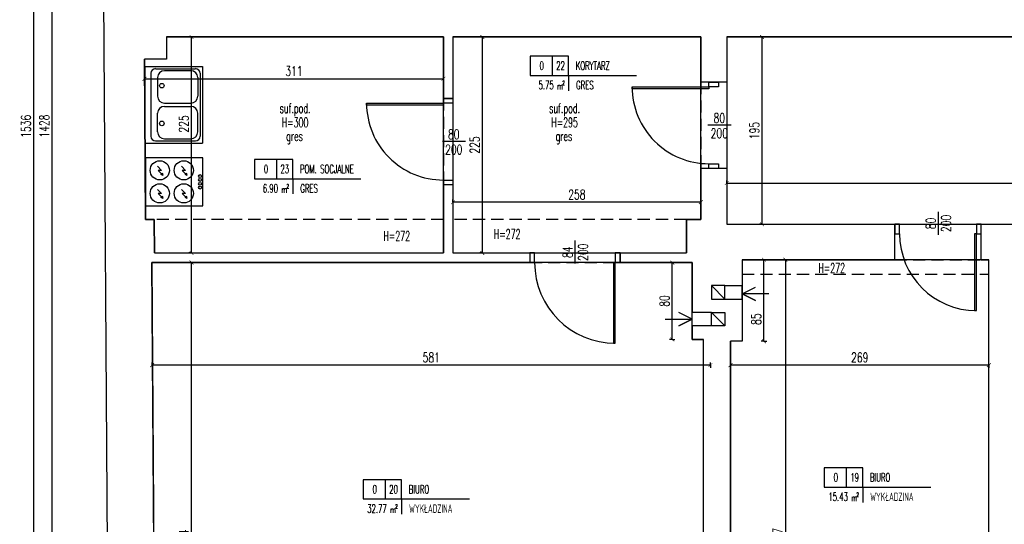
# Model space of a CAD drawing. Extents: x 36663 to 42423, y 7313 to 12123.
# Tile 2 of 54: x 36663 to 37688, y 7831 to 8357. Entities that reach past the tile are written whole.
import ezdxf
from ezdxf.enums import TextEntityAlignment as Align

# ---------------------------------------------------------------- set-up
doc = ezdxf.new("R2010")
doc.units = 0
doc.header["$MEASUREMENT"] = 0
doc.header["$PDMODE"] = 35
doc.header["$PDSIZE"] = 3
doc.linetypes.add('DASHED', pattern=[19.05, 12.7, -6.35])
for name, color, linetype in [('W_area_1', 5, 'Continuous'), ('W_drzwi', 1, 'Continuous'), ('W_niewidoczne', 24, 'DASHED'), ('W_opis_pomieszczen', 1, 'Continuous'), ('W_opisy', 2, 'Continuous'), ('W_podciagi', 252, 'DASHED'), ('W_posadzka', 4, 'Continuous'), ('W_przekrojowa', 6, 'Continuous'), ('W_sanit', 4, 'Continuous'), ('W_went-str', 21, 'Continuous'), ('W_widok', 21, 'Continuous'), ('W_wymiary', 1, 'Continuous')]:
    doc.layers.add(name, color=color, linetype=linetype)
doc.styles.add('c20', font='simplex.shx', dxfattribs={"width": 0.7})
doc.styles.add('Romans', font='simplex.shx', dxfattribs={"width": 0.6})
doc.dimstyles.new('c20_50', dxfattribs={"dimscale": 0.5, "dimtxt": 20, "dimasz": 8, "dimexe": 1.25, "dimexo": 0.625, "dimgap": 6, "dimtad": 1, "dimdec": 0, "dimrnd": 1, "dimtxsty": 'c20', "dimblk": 'ARCHTICK', "dimcen": 0, "dimse1": 1, "dimse2": 1, "dimclrd": 1, "dimclrt": 2, "dimadec": 0, "dimazin": 0, "dimtfac": 1, "dimtdec": 0, "dimtix": 1, "dimtmove": 1, "dimatfit": 3, "dimldrblk": 'ARCHTICK', "dimfxl": 1.25, "dimarcsym": 0})

# ---------------------------------------------------------------- blocks, each defined once
blk = doc.blocks.new('_ArchTick')
at = {"color": 2}
for q in [(0, 0.7), (0, -0.7)]:
    blk.add_line((0, 0), q, dxfattribs=at)
at = {"color": 0, "linetype": 'ByBlock', "const_width": 0.15}
blk.add_lwpolyline([(-0.5, -0.5), (0.5, 0.5)], dxfattribs=at)
blk = doc.blocks.new('*D223')
at = {"layer": 'Defpoints', "color": 0, "transparency": 16777216}
for p in [(36696.3, 8959.5), (36734.9, 8959.5), (36741.1, 7531.8)]:
    blk.add_point(p, dxfattribs=at)
at = {"layer": 'W_wymiary', "color": 1, "lineweight": -2, "transparency": 16777216}
blk.add_line((36696.3, 7531.8), (36696.3, 8959.5), dxfattribs=at)
at = {"layer": 'W_wymiary', "color": 1, "lineweight": -2, "transparency": 16777216, "xscale": 4, "yscale": 4, "zscale": 4}
for p, rotation in [((36696.3, 8959.5), 90), ((36696.3, 7531.8), 270)]:
    blk.add_blockref('_ArchTick', p, dxfattribs=dict(at, rotation=rotation))
at = {"layer": 'W_wymiary', "color": 2, "transparency": 16777216, "insert": (36688.3, 8245.7), "char_height": 10, "attachment_point": 5, "rotation": 90, "style": 'c20'}
blk.add_mtext('1428', dxfattribs=at)
blk = doc.blocks.new('*D226')
at = {"layer": 'Defpoints', "color": 0, "transparency": 16777216}
for p in [(36777.4, 9013.5), (36677.1, 7477.5), (36779.7, 7477.5)]:
    blk.add_point(p, dxfattribs=at)
at = {"layer": 'W_wymiary', "color": 1, "lineweight": -2, "transparency": 16777216}
blk.add_line((36677.1, 9013.5), (36677.1, 7477.5), dxfattribs=at)
at = {"layer": 'W_wymiary', "color": 1, "lineweight": -2, "transparency": 16777216, "xscale": 4, "yscale": 4, "zscale": 4}
for p, rotation in [((36677.1, 9013.5), 90), ((36677.1, 7477.5), 270)]:
    blk.add_blockref('_ArchTick', p, dxfattribs=dict(at, rotation=rotation))
at = {"layer": 'W_wymiary', "color": 2, "transparency": 16777216, "insert": (36669.1, 8245.5), "char_height": 10, "attachment_point": 5, "rotation": 90, "style": 'c20'}
blk.add_mtext('1536', dxfattribs=at)
blk = doc.blocks.new('*U153')
at = {"color": 1}
blk.add_line((109, 7), (109, -17), dxfattribs=at)
at = {"layer": 'W_drzwi', "color": 2}
for points in [[(64, -6), (69, -6), (69, -16), (64, -16)], [(149, -6), (154, -6), (154, -16), (149, -16)], [(69, -16), (71, -16), (71, -96), (69, -96)]]:
    blk.add_lwpolyline(points, close=True, dxfattribs=at)
at = {"layer": 'W_drzwi'}
blk.add_arc((69, -16), 80, 270, 0, dxfattribs=at)
at = {"color": 1, "style": 'c20', "width": 0.7}
for tag, p in [('SZER', (42.4, -5.2)), ('WYS', (58.4, -5.2))]:
    blk.add_attdef(tag, text='', height=10, rotation=90, dxfattribs=at).set_placement(p, align=Align.CENTER)
blk = doc.blocks.new('*U241')
at = {"color": 1}
blk.add_line((111, 7), (111, -17), dxfattribs=at)
at = {"layer": 'W_drzwi', "color": 2}
for points in [[(69, -6), (64, -6), (64, -16), (69, -16)], [(158, -6), (153, -6), (153, -16), (158, -16)], [(153, -16), (151, -16), (151, -100), (153, -100)]]:
    blk.add_lwpolyline(points, close=True, dxfattribs=at)
at = {"layer": 'W_drzwi'}
blk.add_arc((153, -16), 84, 180, 270, dxfattribs=at)
at = {"color": 1, "style": 'c20', "width": 0.7}
for tag, p in [('SZER', (42.4, -5.2)), ('WYS', (58.4, -5.2))]:
    blk.add_attdef(tag, text='', height=10, rotation=90, dxfattribs=at).set_placement(p, align=Align.CENTER)
blk = doc.blocks.new('*D242')
at = {"layer": 'Defpoints', "color": 0, "transparency": 16777216}
for p in [(37398.7, 8338.5), (37435.5, 8338.5), (37398.7, 8143.5)]:
    blk.add_point(p, dxfattribs=at)
at = {"layer": 'W_wymiary', "color": 1, "lineweight": -2, "transparency": 16777216}
blk.add_line((37435.5, 8143.5), (37435.5, 8338.5), dxfattribs=at)
at = {"layer": 'W_wymiary', "color": 1, "lineweight": -2, "transparency": 16777216, "xscale": 4, "yscale": 4, "zscale": 4}
for p, rotation in [((37435.5, 8338.5), 90), ((37435.5, 8143.5), 270)]:
    blk.add_blockref('_ArchTick', p, dxfattribs=dict(at, rotation=rotation))
at = {"layer": 'W_wymiary', "color": 2, "transparency": 16777216, "insert": (37427.5, 8241), "char_height": 10, "attachment_point": 5, "rotation": 90, "style": 'c20'}
blk.add_mtext('195', dxfattribs=at)
blk = doc.blocks.new('*D243')
at = {"layer": 'Defpoints', "color": 0, "transparency": 16777216}
for p in [(38520.1, 8186.3), (37398.7, 8143.5), (38520.1, 8143.5)]:
    blk.add_point(p, dxfattribs=at)
at = {"layer": 'W_wymiary', "color": 1, "lineweight": -2, "transparency": 16777216}
blk.add_line((37398.7, 8186.3), (38520.1, 8186.3), dxfattribs=at)
at = {"layer": 'W_wymiary', "color": 1, "lineweight": -2, "transparency": 16777216, "xscale": 4, "yscale": 4, "zscale": 4, "rotation": 180}
blk.add_blockref('_ArchTick', (37398.7, 8186.3), dxfattribs=at)
at = {"layer": 'W_wymiary', "color": 1, "lineweight": -2, "transparency": 16777216, "xscale": 4, "yscale": 4, "zscale": 4}
blk.add_blockref('_ArchTick', (38520.1, 8186.3), dxfattribs=at)
at = {"layer": 'W_wymiary', "color": 2, "transparency": 16777216, "insert": (37959.4, 8194.3), "char_height": 10, "attachment_point": 5, "style": 'c20'}
blk.add_mtext('1121', dxfattribs=at)
blk = doc.blocks.new('*D244')
at = {"layer": 'Defpoints', "color": 0, "transparency": 16777216}
for p in [(37113.7, 8166.4), (37113.7, 8148.5), (37371.7, 8148.5)]:
    blk.add_point(p, dxfattribs=at)
at = {"layer": 'W_wymiary', "color": 1, "lineweight": -2, "transparency": 16777216}
blk.add_line((37371.7, 8166.4), (37113.7, 8166.4), dxfattribs=at)
at = {"layer": 'W_wymiary', "color": 1, "lineweight": -2, "transparency": 16777216, "xscale": 4, "yscale": 4, "zscale": 4, "rotation": 180}
blk.add_blockref('_ArchTick', (37113.7, 8166.4), dxfattribs=at)
at = {"layer": 'W_wymiary', "color": 1, "lineweight": -2, "transparency": 16777216, "xscale": 4, "yscale": 4, "zscale": 4}
blk.add_blockref('_ArchTick', (37371.7, 8166.4), dxfattribs=at)
at = {"layer": 'W_wymiary', "color": 2, "transparency": 16777216, "insert": (37242.7, 8174.4), "char_height": 10, "attachment_point": 5, "style": 'c20'}
blk.add_mtext('258', dxfattribs=at)
blk = doc.blocks.new('*D245')
at = {"layer": 'Defpoints', "color": 0, "transparency": 16777216}
for p in [(37120.7, 8338.5), (37144.3, 8338.5), (37113.7, 8113.5)]:
    blk.add_point(p, dxfattribs=at)
at = {"layer": 'W_wymiary', "color": 1, "lineweight": -2, "transparency": 16777216}
blk.add_line((37144.3, 8113.5), (37144.3, 8338.5), dxfattribs=at)
at = {"layer": 'W_wymiary', "color": 1, "lineweight": -2, "transparency": 16777216, "xscale": 4, "yscale": 4, "zscale": 4}
for p, rotation in [((37144.3, 8338.5), 90), ((37144.3, 8113.5), 270)]:
    blk.add_blockref('_ArchTick', p, dxfattribs=dict(at, rotation=rotation))
at = {"layer": 'W_wymiary', "color": 2, "transparency": 16777216, "insert": (37136.3, 8226), "char_height": 10, "attachment_point": 5, "rotation": 90, "style": 'c20'}
blk.add_mtext('225', dxfattribs=at)
blk = doc.blocks.new('*D246')
at = {"layer": 'Defpoints', "color": 0, "transparency": 16777216}
for p in [(36840.9, 8338.5), (36841.5, 8338.5), (36840.9, 8113.5)]:
    blk.add_point(p, dxfattribs=at)
at = {"layer": 'W_wymiary', "color": 1, "lineweight": -2, "transparency": 16777216}
blk.add_line((36841.5, 8113.5), (36841.5, 8338.5), dxfattribs=at)
at = {"layer": 'W_wymiary', "color": 1, "lineweight": -2, "transparency": 16777216, "xscale": 4, "yscale": 4, "zscale": 4}
for p, rotation in [((36841.5, 8338.5), 90), ((36841.5, 8113.5), 270)]:
    blk.add_blockref('_ArchTick', p, dxfattribs=dict(at, rotation=rotation))
at = {"layer": 'W_wymiary', "color": 2, "transparency": 16777216, "insert": (36833.5, 8247.9), "char_height": 10, "attachment_point": 5, "rotation": 90, "style": 'c20'}
blk.add_mtext('225', dxfattribs=at)
blk = doc.blocks.new('*D247')
at = {"layer": 'Defpoints', "color": 0, "transparency": 16777216}
for p in [(36792.6, 8297), (37103.7, 8297), (37103.7, 8295)]:
    blk.add_point(p, dxfattribs=at)
at = {"layer": 'W_wymiary', "color": 1, "lineweight": -2, "transparency": 16777216}
blk.add_line((36792.6, 8295), (37103.7, 8295), dxfattribs=at)
at = {"layer": 'W_wymiary', "color": 1, "lineweight": -2, "transparency": 16777216, "xscale": 4, "yscale": 4, "zscale": 4, "rotation": 180}
blk.add_blockref('_ArchTick', (36792.6, 8295), dxfattribs=at)
at = {"layer": 'W_wymiary', "color": 1, "lineweight": -2, "transparency": 16777216, "xscale": 4, "yscale": 4, "zscale": 4}
blk.add_blockref('_ArchTick', (37103.7, 8295), dxfattribs=at)
at = {"layer": 'W_wymiary', "color": 2, "transparency": 16777216, "insert": (36948.2, 8303), "char_height": 10, "attachment_point": 5, "style": 'c20'}
blk.add_mtext('311', dxfattribs=at)
blk = doc.blocks.new('*D248')
at = {"layer": 'Defpoints', "color": 0, "transparency": 16777216}
for p in [(36822.2, 8103.5), (36841.5, 8103.5), (36822.2, 7529.5)]:
    blk.add_point(p, dxfattribs=at)
at = {"layer": 'W_wymiary', "color": 1, "lineweight": -2, "transparency": 16777216}
blk.add_line((36841.5, 7529.5), (36841.5, 8103.5), dxfattribs=at)
at = {"layer": 'W_wymiary', "color": 1, "lineweight": -2, "transparency": 16777216, "xscale": 4, "yscale": 4, "zscale": 4}
for p, rotation in [((36841.5, 8103.5), 90), ((36841.5, 7529.5), 270)]:
    blk.add_blockref('_ArchTick', p, dxfattribs=dict(at, rotation=rotation))
at = {"layer": 'W_wymiary', "color": 2, "transparency": 16777216, "insert": (36833.5, 7816.5), "char_height": 10, "attachment_point": 5, "rotation": 90, "style": 'c20'}
blk.add_mtext('574', dxfattribs=at)
blk = doc.blocks.new('*D249')
at = {"layer": 'Defpoints', "color": 0, "transparency": 16777216}
for p in [(37342, 8103.5), (37362.7, 8103.5), (37362.7, 8023.5)]:
    blk.add_point(p, dxfattribs=at)
at = {"layer": 'W_wymiary', "color": 1, "lineweight": -2, "transparency": 16777216}
blk.add_line((37342, 8023.5), (37342, 8103.5), dxfattribs=at)
at = {"layer": 'W_wymiary', "color": 1, "lineweight": -2, "transparency": 16777216, "xscale": 4, "yscale": 4, "zscale": 4}
for p, rotation in [((37342, 8103.5), 90), ((37342, 8023.5), 270)]:
    blk.add_blockref('_ArchTick', p, dxfattribs=dict(at, rotation=rotation))
at = {"layer": 'W_wymiary', "color": 2, "transparency": 16777216, "insert": (37334, 8063.5), "char_height": 10, "attachment_point": 5, "rotation": 90, "style": 'c20'}
blk.add_mtext('80', dxfattribs=at)
blk = doc.blocks.new('*D250')
at = {"layer": 'Defpoints', "color": 0, "transparency": 16777216}
for p in [(37414.7, 8106.5), (37437.5, 8106.5), (37414.7, 8021.5)]:
    blk.add_point(p, dxfattribs=at)
at = {"layer": 'W_wymiary', "color": 1, "lineweight": -2, "transparency": 16777216}
blk.add_line((37437.5, 8021.5), (37437.5, 8106.5), dxfattribs=at)
at = {"layer": 'W_wymiary', "color": 1, "lineweight": -2, "transparency": 16777216, "xscale": 4, "yscale": 4, "zscale": 4}
for p, rotation in [((37437.5, 8106.5), 90), ((37437.5, 8021.5), 270)]:
    blk.add_blockref('_ArchTick', p, dxfattribs=dict(at, rotation=rotation))
at = {"layer": 'W_wymiary', "color": 2, "transparency": 16777216, "insert": (37429.5, 8044.6), "char_height": 10, "attachment_point": 5, "rotation": 90, "style": 'c20'}
blk.add_mtext('85', dxfattribs=at)
blk = doc.blocks.new('*D251')
at = {"layer": 'Defpoints', "color": 0, "transparency": 16777216}
for p in [(37470.6, 8106.5), (37459.8, 7529.5), (37470.6, 7529.5)]:
    blk.add_point(p, dxfattribs=at)
at = {"layer": 'W_wymiary', "color": 1, "lineweight": -2, "transparency": 16777216}
blk.add_line((37459.8, 8106.5), (37459.8, 7529.5), dxfattribs=at)
at = {"layer": 'W_wymiary', "color": 1, "lineweight": -2, "transparency": 16777216, "xscale": 4, "yscale": 4, "zscale": 4}
for p, rotation in [((37459.8, 8106.5), 90), ((37459.8, 7529.5), 270)]:
    blk.add_blockref('_ArchTick', p, dxfattribs=dict(at, rotation=rotation))
at = {"layer": 'W_wymiary', "color": 2, "transparency": 16777216, "insert": (37451.8, 7818), "char_height": 10, "attachment_point": 5, "rotation": 90, "style": 'c20'}
blk.add_mtext('577', dxfattribs=at)
blk = doc.blocks.new('*U254')
at = {"color": 1}
blk.add_line((109, 7), (109, -17), dxfattribs=at)
at = {"layer": 'W_drzwi', "color": 2}
for points in [[(69, -6), (64, -6), (64, -16), (69, -16)], [(154, -6), (149, -6), (149, -16), (154, -16)], [(149, -16), (147, -16), (147, -96), (149, -96)]]:
    blk.add_lwpolyline(points, close=True, dxfattribs=at)
at = {"layer": 'W_drzwi'}
blk.add_arc((149, -16), 80, 180, 270, dxfattribs=at)
at = {"color": 1, "style": 'c20', "width": 0.7}
for tag, p in [('SZER', (42.4, -5.2)), ('WYS', (58.4, -5.2))]:
    blk.add_attdef(tag, text='', height=10, rotation=90, dxfattribs=at).set_placement(p, align=Align.CENTER)
blk = doc.blocks.new('zlew_2kom')
at = {"layer": 'W_sanit'}
for p, q in [((-40, 0), (-40, -60)), ((40, 0), (-40, 0)), ((40, 0), (40, -60)), ((32.8, -6.4), (-32.8, -6.4)), ((-37.6, -11.2), (-37.6, -52.8)), ((-28.3, -13.4), (-8.9, -13.4)), ((28.3, -13.4), (8.9, -13.4)), ((37.6, -11.2), (37.6, -52.8)), ((-35.6, -20.6), (-35.6, -48)), ((-1.7, -20.6), (-1.7, -48)), ((1.7, -20.6), (1.7, -48)), ((35.6, -20.6), (35.6, -48)), ((40, -60), (-40, -60)), ((32.8, -57.6), (-32.8, -57.6)), ((-28.3, -55.3), (-8.9, -55.3)), ((28.3, -55.3), (8.9, -55.3))]:
    blk.add_line(p, q, dxfattribs=at)
for centre in [(-19.4, -17.8), (19.9, -17.8)]:
    blk.add_circle(centre, 2.4, dxfattribs=at)
for centre, radius, start, end in [((-32.8, -11.2), 4.81, 90, 180), ((32.8, -11.2), 4.81, 0, 90), ((-28.3, -20.6), 7.21, 90, 180), ((-8.9, -20.6), 7.21, 0, 90), ((8.9, -20.6), 7.21, 90, 180), ((28.3, -20.6), 7.21, 0, 90), ((-28.3, -48), 7.21, 180, 270), ((-8.9, -48), 7.21, 270, 0), ((8.9, -48), 7.21, 180, 270), ((28.3, -48), 7.21, 270, 0), ((-32.8, -52.8), 4.81, 180, 270), ((32.8, -52.8), 4.81, 270, 0)]:
    blk.add_arc(centre, radius, start, end, dxfattribs=at)
blk = doc.blocks.new('k-ele')
at = {"layer": 'W_sanit'}
for p, q in [((21.5, -12.9), (16.4, -7.8)), ((16.4, -7.8), (17.2, -10.1)), ((16.4, -7.8), (18.7, -8.7)), ((46.5, -12.9), (41.4, -7.8)), ((41.4, -7.8), (42.2, -10.1)), ((41.4, -7.8), (43.7, -8.7)), ((22.3, -17.2), (18.1, -12.9)), ((18.1, -12.9), (21.5, -12.9)), ((47.3, -17.2), (43.1, -12.9)), ((43.1, -12.9), (46.5, -12.9)), ((21.5, -36.9), (16.4, -31.8)), ((16.4, -31.8), (17.2, -34.1)), ((16.4, -31.8), (18.7, -32.7)), ((22.3, -41.2), (18.1, -36.9)), ((18.1, -36.9), (21.5, -36.9)), ((46.5, -36.9), (41.4, -31.8)), ((41.4, -31.8), (42.2, -34.1)), ((41.4, -31.8), (43.7, -32.7)), ((47.3, -41.2), (43.1, -36.9)), ((43.1, -36.9), (46.5, -36.9))]:
    blk.add_line(p, q, dxfattribs=at)
blk.add_lwpolyline([(0, -50), (60, -50), (60, 0), (0, 0)], close=True, dxfattribs=at)
for centre, radius in [((20, -13), 10), ((45, -13), 10), ((3, -19), 1.5), ((3, -23), 1.5), ((3, -27), 1.5), ((3, -31), 1.5), ((20, -37), 10), ((45, -37), 10)]:
    blk.add_circle(centre, radius, dxfattribs=at)
blk = doc.blocks.new('*D257')
at = {"layer": 'Defpoints', "color": 0, "transparency": 16777216}
for p in [(37402.7, 7996.7), (37402.7, 7981.6), (37671.7, 7981.6)]:
    blk.add_point(p, dxfattribs=at)
at = {"layer": 'W_wymiary', "color": 1, "lineweight": -2, "transparency": 16777216}
blk.add_line((37671.7, 7996.7), (37402.7, 7996.7), dxfattribs=at)
at = {"layer": 'W_wymiary', "color": 1, "lineweight": -2, "transparency": 16777216, "xscale": 4, "yscale": 4, "zscale": 4, "rotation": 180}
blk.add_blockref('_ArchTick', (37402.7, 7996.7), dxfattribs=at)
at = {"layer": 'W_wymiary', "color": 1, "lineweight": -2, "transparency": 16777216, "xscale": 4, "yscale": 4, "zscale": 4}
blk.add_blockref('_ArchTick', (37671.7, 7996.7), dxfattribs=at)
at = {"layer": 'W_wymiary', "color": 2, "transparency": 16777216, "insert": (37537.2, 8004.7), "char_height": 10, "attachment_point": 5, "style": 'c20'}
blk.add_mtext('269', dxfattribs=at)
blk = doc.blocks.new('*D258')
at = {"layer": 'Defpoints', "color": 0, "transparency": 16777216}
for p in [(36800.5, 8031.7), (36800.5, 7996.7), (37381.7, 7999.1)]:
    blk.add_point(p, dxfattribs=at)
at = {"layer": 'W_wymiary', "color": 1, "lineweight": -2, "transparency": 16777216}
blk.add_line((37381.7, 7996.7), (36800.5, 7996.7), dxfattribs=at)
at = {"layer": 'W_wymiary', "color": 1, "lineweight": -2, "transparency": 16777216, "xscale": 4, "yscale": 4, "zscale": 4, "rotation": 180}
blk.add_blockref('_ArchTick', (36800.5, 7996.7), dxfattribs=at)
at = {"layer": 'W_wymiary', "color": 1, "lineweight": -2, "transparency": 16777216, "xscale": 4, "yscale": 4, "zscale": 4}
blk.add_blockref('_ArchTick', (37381.7, 7996.7), dxfattribs=at)
at = {"layer": 'W_wymiary', "color": 2, "transparency": 16777216, "insert": (37091.1, 8004.7), "char_height": 10, "attachment_point": 5, "style": 'c20'}
blk.add_mtext('581', dxfattribs=at)
blk = doc.blocks.new('POM')
at = {"color": 1}
for p, q in [((28.5, 0), (28.5, -25)), ((50, -25), (138.5, -25)), ((50, -25), (50, -44.9))]:
    blk.add_line(p, q, dxfattribs=at)
blk.add_lwpolyline([(0, -25), (50, -25), (50, 0), (0, 0)], close=True, dxfattribs=at)
at = {"color": 2, "style": 'Romans', "width": 0.6}
for s, height, p in [('m', 8, (35.1, -43.2)), ('2', 5.4, (41.7, -37.6))]:
    blk.add_text(s, height=height, dxfattribs=at).set_placement(p)
for tag, p in [('0', (15, -17.9)), ('88', (39.5, -17.9))]:
    blk.add_attdef(tag, text='', height=11, dxfattribs=at).set_placement(p, align=Align.CENTER)
for tag, p in [('POKOJ-DZIENNY', (59.3, -17.9)), ('WYKŁADZINA', (59.7, -43.1))]:
    blk.add_attdef(tag, p, '', height=11, dxfattribs=at)
blk.add_attdef('22.22', text='', height=11, dxfattribs=at).set_placement((30.7, -43.1), align=Align.RIGHT)

msp = doc.modelspace()

# ---------------------------------------------------------------- linework, layer by layer
at = {"layer": 'W_area_1'}
for points in [[(37103.7, 8184.5), (37103.7, 8274.5), (37103.7, 8338.5), (36815.6, 8338.5), (36815.6, 8315.5), (36792.5, 8315.5), (36793.7, 8148.5), (36802.7, 8148.5), (36803, 8113.5), (37103.7, 8113.5)], [(37371.7, 8201.5), (37371.7, 8291.5), (37371.7, 8338.5), (37113.7, 8338.5), (37113.7, 8274.5), (37113.7, 8184.5), (37113.7, 8113.5), (37193.7, 8113.5), (37287.7, 8113.5), (37356.7, 8113.5), (37356.7, 8148.5), (37371.7, 8148.5)], [(38520.1, 8322.5), (38520.1, 8338.5), (37398.7, 8338.5), (37398.7, 8291.5), (37398.7, 8201.5), (37398.7, 8143.5), (37573.7, 8143.5), (37663.7, 8143.5), (38388.1, 8143.5), (38478.1, 8143.5), (38520.1, 8143.5), (38520.1, 8159.5)], [(37374.7, 8023.5), (37362.7, 8023.5), (37362.7, 8037.5), (37362.7, 8051.5), (37362.7, 8103.5), (37287.7, 8103.5), (37193.7, 8103.5), (36800, 8103.5), (36803.7, 7590), (36803.7, 7529.5), (37371.7, 7529.5), (37371.7, 7545.5), (37374.7, 7545.5)], [(37671.7, 8106.5), (37663.7, 8106.5), (37573.7, 8106.5), (37414.7, 8106.5), (37414.7, 8079.5), (37414.7, 8065.5), (37414.7, 8021.5), (37402.7, 8021.5), (37402.7, 7545.5), (37405.7, 7545.5), (37405.7, 7529.5), (37681.7, 7529.5), (37681.7, 7541.5), (37671.7, 7541.5)]]:
    msp.add_lwpolyline(points, close=True, dxfattribs=at)
at = {"layer": 'W_niewidoczne'}
for p, q in [((37371.7, 8291.5), (37371.7, 8201.5)), ((37398.7, 8291.5), (37398.7, 8201.5)), ((37103.7, 8274.5), (37103.7, 8184.5)), ((37113.7, 8274.5), (37113.7, 8184.5)), ((37573.7, 8143.5), (37663.7, 8143.5)), ((37193.7, 8113.5), (37287.7, 8113.5)), ((37193.7, 8103.5), (37287.7, 8103.5)), ((37573.7, 8106.5), (37663.7, 8106.5))]:
    msp.add_line(p, q, dxfattribs=at)
at = {"layer": 'W_podciagi'}
for p, q in [((37103.7, 8148.5), (36802.7, 8148.5)), ((37356.7, 8148.5), (37113.7, 8148.5)), ((37414.7, 8091.5), (37671.7, 8091.5))]:
    msp.add_line(p, q, dxfattribs=at)
at = {"layer": 'W_przekrojowa'}
for p, q in [((36756.1, 7532), (36745.9, 8959.5)), ((36815.6, 8338.5), (37103.7, 8338.5)), ((36815.6, 8338.5), (36815.6, 8315.5)), ((37103.7, 8338.5), (37103.7, 8274.5)), ((37113.7, 8338.5), (37371.7, 8338.5)), ((37113.7, 8338.5), (37113.7, 8274.5)), ((37371.7, 8338.5), (37371.7, 8291.5)), ((37398.7, 8338.5), (38520.1, 8338.5)), ((37398.7, 8338.5), (37398.7, 8291.5)), ((36793.7, 8148.5), (36792.5, 8315.5)), ((36815.6, 8315.5), (36792.5, 8315.5)), ((37398.7, 8291.5), (37371.7, 8291.5)), ((37113.7, 8274.5), (37103.7, 8274.5)), ((37371.7, 8201.5), (37371.7, 8148.5)), ((37398.7, 8201.5), (37371.7, 8201.5)), ((37398.7, 8201.5), (37398.7, 8143.5)), ((37103.7, 8184.5), (37103.7, 8113.5)), ((37113.7, 8184.5), (37103.7, 8184.5)), ((37113.7, 8184.5), (37113.7, 8113.5)), ((36802.7, 8148.5), (36793.7, 8148.5)), ((36803, 8113.5), (36802.7, 8148.5)), ((37371.7, 8148.5), (37356.7, 8148.5)), ((37356.7, 8148.5), (37356.7, 8113.5)), ((37398.7, 8143.5), (37573.7, 8143.5)), ((37573.7, 8106.5), (37573.7, 8143.5)), ((37663.7, 8143.5), (38388.1, 8143.5)), ((37663.7, 8106.5), (37663.7, 8143.5)), ((36803, 8113.5), (37103.7, 8113.5)), ((37113.7, 8113.5), (37193.7, 8113.5)), ((37193.7, 8113.5), (37193.7, 8103.5)), ((37287.7, 8113.5), (37356.7, 8113.5)), ((37287.7, 8113.5), (37287.7, 8103.5)), ((36803.7, 7590), (36800, 8103.5)), ((36800, 8103.5), (37193.7, 8103.5)), ((37287.7, 8103.5), (37362.7, 8103.5)), ((37362.7, 8103.5), (37362.7, 8051.5)), ((37414.7, 8106.5), (37573.7, 8106.5)), ((37414.7, 8106.5), (37414.7, 8079.5)), ((37663.7, 8106.5), (37671.7, 8106.5)), ((37671.7, 7541.5), (37671.7, 8106.5)), ((37396.7, 8079.5), (37414.7, 8079.5)), ((37396.7, 8065.5), (37414.7, 8065.5)), ((37414.7, 8065.5), (37414.7, 8021.5)), ((37382.7, 8051.5), (37362.7, 8051.5)), ((37362.7, 8037.5), (37362.7, 8023.5)), ((37382.7, 8037.5), (37362.7, 8037.5)), ((37362.7, 8023.5), (37374.7, 8023.5)), ((37374.7, 7545.5), (37374.7, 8023.5)), ((37402.7, 7545.5), (37402.7, 8021.5)), ((37414.7, 8021.5), (37402.7, 8021.5))]:
    msp.add_line(p, q, dxfattribs=at)
for points in [[(37396.7, 8079.5), (37382.7, 8079.5), (37382.7, 8065.5), (37396.7, 8065.5)], [(37382.7, 8051.5), (37396.7, 8051.5), (37396.7, 8037.5), (37382.7, 8037.5)]]:
    msp.add_lwpolyline(points, dxfattribs=at)
at = {"layer": 'W_went-str'}
for points in [[(37442.7, 8071), (37414.7, 8071), (37428.7, 8064), (37414.7, 8071), (37428.7, 8078)], [(37334.7, 8044.5), (37362.7, 8044.5), (37348.7, 8037.5), (37362.7, 8044.5), (37348.7, 8051.5)]]:
    msp.add_lwpolyline(points, dxfattribs=at)
at = {"layer": 'W_widok'}
for p, q in [((37396.7, 8065.5), (37382.7, 8079.5)), ((37396.7, 8065.5), (37396.7, 8079.5)), ((37414.7, 8065.5), (37414.7, 8079.5)), ((37362.7, 8037.5), (37362.7, 8051.5)), ((37382.7, 8051.5), (37396.7, 8037.5)), ((37382.7, 8037.5), (37382.7, 8051.5))]:
    msp.add_line(p, q, dxfattribs=at)

# ---------------------------------------------------------------- block references
at = {"layer": 'W_drzwi'}
ref = msp.add_blockref('*U153', (37396.2, 8355.5), dxfattribs=dict(at, rotation=270))
ref.add_attrib('SZER', '80', dxfattribs={"layer": '0', "color": 1, "height": 10, "style": 'c20', "width": 0.7}).set_placement((37391, 8249.1), align=Align.CENTER)
ref.add_attrib('WYS', '200', dxfattribs={"layer": '0', "color": 1, "height": 10, "style": 'c20', "width": 0.7}).set_placement((37391, 8233.2), align=Align.CENTER)
ref = msp.add_blockref('*U153', (37119.7, 8338.5), dxfattribs=dict(at, rotation=270))
ref.add_attrib('SZER', '80', dxfattribs={"layer": '0', "color": 1, "height": 10, "style": 'c20', "width": 0.7}).set_placement((37114.5, 8232.1), align=Align.CENTER)
ref.add_attrib('WYS', '200', dxfattribs={"layer": '0', "color": 1, "height": 10, "style": 'c20', "width": 0.7}).set_placement((37114.5, 8216.2), align=Align.CENTER)
ref = msp.add_blockref('*U254', (37509.7, 8149.5), dxfattribs=at)
ref.add_attrib('SZER', '80', dxfattribs={"layer": '0', "color": 1, "height": 10, "rotation": 90, "style": 'c20', "width": 0.7}).set_placement((37616.1, 8144.3), align=Align.CENTER)
ref.add_attrib('WYS', '200', dxfattribs={"layer": '0', "color": 1, "height": 10, "rotation": 90, "style": 'c20', "width": 0.7}).set_placement((37632.1, 8144.3), align=Align.CENTER)
ref = msp.add_blockref('*U241', (37129.7, 8119.5), dxfattribs=at)
ref.add_attrib('SZER', '84', dxfattribs={"layer": '0', "color": 1, "height": 10, "rotation": 90, "style": 'c20', "width": 0.7}).set_placement((37238.1, 8114.3), align=Align.CENTER)
ref.add_attrib('WYS', '200', dxfattribs={"layer": '0', "color": 1, "height": 10, "rotation": 90, "style": 'c20', "width": 0.7}).set_placement((37254.1, 8114.3), align=Align.CENTER)
at = {"layer": 'W_opis_pomieszczen', "xscale": 0.8000000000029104, "yscale": 0.8000000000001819, "zscale": 0.8}
for p, values in [((37194.1, 8318.5), {'88': '22', '22.22': '5.75', 'POKOJ-DZIENNY': 'KORYTARZ', 'WYKŁADZINA': 'GRES', '0': '0'}), ((36907, 8210.9), {'88': '23', '22.22': '6.90', 'POKOJ-DZIENNY': 'POM. SOCJALNE', 'WYKŁADZINA': 'GRES', '0': '0'}), ((37500.3, 7889.7), {'88': '19', '22.22': '15.43', 'POKOJ-DZIENNY': 'BIURO', 'WYKŁADZINA': 'WYKŁADZINA', '0': '0'}), ((37020.2, 7877.3), {'88': '20', '22.22': '32.77', 'POKOJ-DZIENNY': 'BIURO', 'WYKŁADZINA': 'WYKŁADZINA', '0': '0'})]:
    msp.add_blockref('POM', p, dxfattribs=at).add_auto_attribs(values)
at = {"layer": 'W_sanit'}
for name, p, rotation in [('zlew_2kom', (36792.8, 8267.9), 90), ('k-ele', (36853.4, 8162.6), 180)]:
    msp.add_blockref(name, p, dxfattribs=dict(at, rotation=rotation))

# ---------------------------------------------------------------- texts
at = {"layer": 'W_opisy', "style": 'c20', "width": 0.6}
for s, p in [('suf.pod.', (36949.3, 8264.3)), ('suf.pod.', (37229.9, 8264.3)), ('H=300', (36949.3, 8249.5)), ('H=295', (37229.9, 8249.5)), ('H=272', (37055.2, 8131.3)), ('H=272', (37170.1, 8133.2)), ('H=272', (37508, 8097.9))]:
    msp.add_text(s, height=10, dxfattribs=at).set_placement(p, align=Align.MIDDLE_CENTER)
at = {"layer": 'W_posadzka', "style": 'c20', "width": 0.6}
for p in [(36948.7, 8235.3), (37229.2, 8235.3)]:
    msp.add_text('gres', height=10, dxfattribs=at).set_placement(p, align=Align.MIDDLE_CENTER)

# ---------------------------------------------------------------- dimensions: what is measured, and where the dimension line sits
at = {"layer": 'W_wymiary'}
for base, p1, p2, picture, middle in [((36677.1, 7477.5), (36777.4, 9013.5), (36779.7, 7477.5), '*D226', (36669.1, 8245.5)), ((36696.3, 8959.5), (36741.1, 7531.8), (36734.9, 8959.5), '*D223', (36688.3, 8245.7)), ((37144.3, 8338.5), (37113.7, 8113.5), (37120.7, 8338.5), '*D245', (37136.3, 8226)), ((37435.5, 8338.5), (37398.7, 8143.5), (37398.7, 8338.5), '*D242', (37427.5, 8241)), ((36841.5, 8103.5), (36822.2, 7529.5), (36822.2, 8103.5), '*D248', (36833.5, 7816.5)), ((37342, 8103.5), (37362.7, 8023.5), (37362.7, 8103.5), '*D249', (37334, 8063.5)), ((37459.8, 7529.5), (37470.6, 8106.5), (37470.6, 7529.5), '*D251', (37451.8, 7818))]:
    dim = msp.add_linear_dim(base=base, p1=p1, p2=p2, angle=90, dimstyle='c20_50', dxfattribs=at)
    dim.commit()
    dim.dimension.update_dxf_attribs({"geometry": picture, "text_midpoint": middle})
for base, p1, p2, picture, middle in [((36841.5, 8338.5), (36840.9, 8113.5), (36840.9, 8338.5), '*D246', (36841.5, 8247.9)), ((37437.5, 8106.5), (37414.7, 8021.5), (37414.7, 8106.5), '*D250', (37437.5, 8044.6))]:
    dim = msp.add_linear_dim(base=base, p1=p1, p2=p2, angle=90, dimstyle='c20_50', dxfattribs=at)
    dim.commit()
    dim.dimension.update_dxf_attribs({"geometry": picture, "text_midpoint": middle, "dimtype": 128})
for base, p1, p2, picture, middle in [((37103.7, 8295), (36792.6, 8297), (37103.7, 8297), '*D247', (36948.2, 8303)), ((38520.1, 8186.3), (37398.7, 8143.5), (38520.1, 8143.5), '*D243', (37959.4, 8194.3)), ((37113.7, 8166.4), (37371.7, 8148.5), (37113.7, 8148.5), '*D244', (37242.7, 8174.4)), ((36800.5, 7996.7), (37381.7, 7999.1), (36800.5, 8031.7), '*D258', (37091.1, 8004.7)), ((37402.7, 7996.7), (37671.7, 7981.6), (37402.7, 7981.6), '*D257', (37537.2, 8004.7))]:
    dim = msp.add_linear_dim(base=base, p1=p1, p2=p2, dimstyle='c20_50', dxfattribs=at)
    dim.commit()
    dim.dimension.update_dxf_attribs({"geometry": picture, "text_midpoint": middle})

doc.saveas('drawing.dxf')
